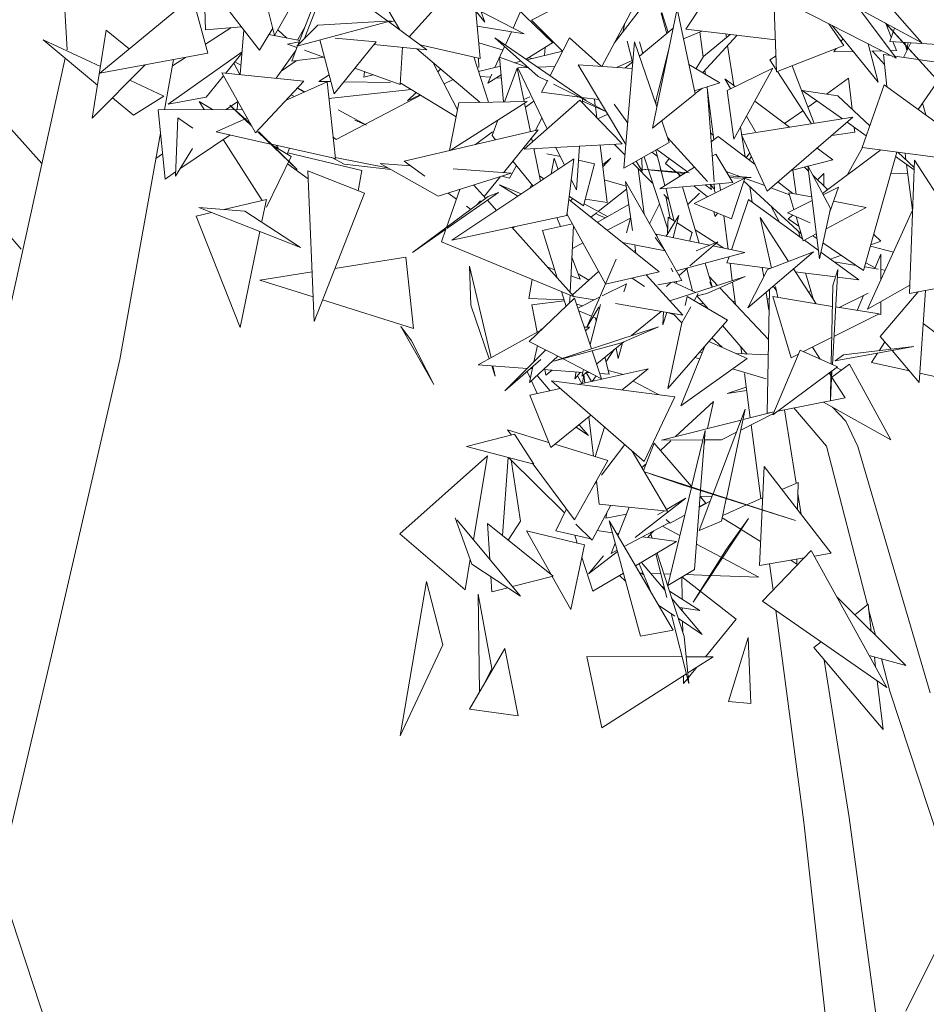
# Model space of a CAD drawing. Header units: metres. Extents: x -14.5 to 19.7, y -19.1 to 4.
# Tile 174 of 218: x 17.975 to 18.265, y 2.326 to 2.641. Entities that reach past the tile are written whole.
import ezdxf

# ---------------------------------------------------------------- set-up
doc = ezdxf.new("R2010")
doc.units = ezdxf.units.M
doc.layers.add('G-IMPT', color=7, linetype='Continuous', lineweight=5)
doc.layers.add('L-PLNT', color=7, linetype='Continuous', lineweight=5, true_color=0x005900)

# ---------------------------------------------------------------- blocks, each defined once
blk = doc.blocks.new('ÁRVORES ORNAMENTAIS - Pequeno e Médio Porte - Ipê-roxo-2976198-A')
at = {"layer": 'G-IMPT', "color": 253, "true_color": 0xaaaaaa}
for p, q in [((7.51541, 2.63102), (7.51204, 2.69234)), ((7.74235, 2.62396), (7.74086, 2.66451)), ((7.76252, 2.66313), (7.78885, 2.63321)), ((7.66399, 2.64054), (7.70589, 2.66242)), ((7.68647, 2.62571), (7.70589, 2.66242)), ((7.559, 2.65838), (7.55972, 2.63743)), ((7.57638, 2.65679), (7.5818, 2.63555)), ((7.71332, 2.63762), (7.72633, 2.65712)), ((7.59738, 2.65002), (7.59141, 2.63494)), ((7.60261, 2.65148), (7.61797, 2.64023)), ((7.6218, 2.63743), (7.61298, 2.65255)), ((7.63925, 2.65109), (7.62484, 2.63521)), ((7.65229, 2.65118), (7.67075, 2.63326)), ((7.55552, 2.64801), (7.52592, 2.6236)), ((7.55552, 2.64801), (7.56042, 2.62994)), ((7.56241, 2.64975), (7.57698, 2.63088)), ((7.58958, 2.6493), (7.5818, 2.63555)), ((7.59566, 2.649), (7.58926, 2.63253)), ((7.64902, 2.63981), (7.64615, 2.64781)), ((7.76254, 2.64749), (7.78885, 2.63321)), ((7.64902, 2.63981), (7.64367, 2.64644)), ((7.70099, 2.64675), (7.69043, 2.63319)), ((7.70268, 2.60598), (7.71056, 2.6441)), ((7.71631, 2.61699), (7.71056, 2.6441)), ((7.74863, 2.64466), (7.78064, 2.62834)), ((7.76889, 2.64405), (7.78064, 2.62834)), ((7.64758, 2.62829), (7.64617, 2.64334)), ((7.64779, 2.64324), (7.66159, 2.63616)), ((7.66049, 2.64322), (7.65807, 2.63797)), ((7.67389, 2.63059), (7.66399, 2.64054)), ((7.70724, 2.63622), (7.7054, 2.64276)), ((7.70764, 2.63655), (7.70562, 2.64293)), ((7.56778, 2.63806), (7.55965, 2.63278)), ((7.57123, 2.63833), (7.55972, 2.63743)), ((7.57075, 2.62312), (7.57196, 2.63739)), ((7.57698, 2.63088), (7.58118, 2.63798)), ((7.58573, 2.63475), (7.58286, 2.63742)), ((7.58893, 2.6322), (7.61907, 2.6403)), ((7.58893, 2.6322), (7.59562, 2.63894)), ((7.58913, 2.63409), (7.59159, 2.63853)), ((7.59562, 2.63894), (7.61907, 2.6403)), ((7.6182, 2.64006), (7.63052, 2.63105)), ((7.62013, 2.64029), (7.61841, 2.63991)), ((7.64661, 2.63861), (7.66159, 2.63616)), ((7.6938, 2.63956), (7.69314, 2.63667)), ((7.70928, 2.63791), (7.69845, 2.62896)), ((7.71332, 2.63762), (7.74197, 2.63425)), ((7.76384, 2.63236), (7.75907, 2.63933)), ((7.77483, 2.62069), (7.76014, 2.63879)), ((7.79545, 2.61953), (7.77716, 2.63953)), ((7.77716, 2.63953), (7.77772, 2.63898)), ((7.77732, 2.63947), (7.77902, 2.63503)), ((7.79545, 2.61953), (7.77772, 2.63898)), ((7.77853, 2.63371), (7.7801, 2.63796)), ((7.52791, 2.63727), (7.52348, 2.60916)), ((7.52791, 2.63727), (7.53531, 2.63135)), ((7.58981, 2.63395), (7.57994, 2.63589)), ((7.61429, 2.63362), (7.60117, 2.6347)), ((7.66612, 2.6225), (7.65219, 2.63489)), ((7.65219, 2.63489), (7.68149, 2.61487)), ((7.65754, 2.63682), (7.65559, 2.63257)), ((7.67609, 2.63489), (7.6699, 2.6228)), ((7.67609, 2.63489), (7.68637, 2.62571)), ((7.71841, 2.63702), (7.71259, 2.63454)), ((7.71886, 2.62865), (7.7178, 2.63676)), ((7.71874, 2.62376), (7.72971, 2.63569)), ((7.71902, 2.62891), (7.72755, 2.63595)), ((7.72629, 2.63491), (7.7261, 2.63612)), ((7.76358, 2.63456), (7.76295, 2.63366)), ((7.52608, 2.62568), (7.50781, 2.63421)), ((7.52515, 2.61975), (7.50781, 2.63421)), ((7.58969, 2.63362), (7.58596, 2.63281)), ((7.58895, 2.63174), (7.58596, 2.63281)), ((7.58916, 2.63226), (7.58725, 2.62735)), ((7.59627, 2.63417), (7.60088, 2.61696)), ((7.61429, 2.63362), (7.60088, 2.61696)), ((7.61358, 2.63274), (7.63052, 2.63105)), ((7.62273, 2.63183), (7.62194, 2.61996)), ((7.64756, 2.6142), (7.62733, 2.63137)), ((7.64758, 2.62829), (7.6283, 2.63267)), ((7.65485, 2.63096), (7.64712, 2.63323)), ((7.65536, 2.63208), (7.65227, 2.62537)), ((7.67102, 2.63347), (7.66225, 2.62802)), ((7.66815, 2.62922), (7.66828, 2.63176)), ((7.67036, 2.63414), (7.67075, 2.63326)), ((7.69354, 2.59315), (7.69685, 2.63357)), ((7.69629, 2.62718), (7.69455, 2.6338)), ((7.70408, 2.61275), (7.69685, 2.63357)), ((7.69955, 2.62987), (7.69846, 2.63354)), ((7.70357, 2.61421), (7.70792, 2.63137)), ((7.72869, 2.61958), (7.72669, 2.6324)), ((7.76384, 2.63236), (7.74235, 2.62396)), ((7.7614, 2.6314), (7.76069, 2.63037)), ((7.77483, 2.62069), (7.77166, 2.63292)), ((7.77853, 2.63371), (7.80106, 2.63223)), ((7.77955, 2.63364), (7.78065, 2.63079)), ((7.78298, 2.62862), (7.78527, 2.63327)), ((7.78338, 2.63339), (7.78405, 2.63088)), ((7.78441, 2.63333), (7.78405, 2.63088)), ((7.49538, 2.54048), (7.51482, 2.62836)), ((7.56042, 2.62994), (7.52592, 2.6236)), ((7.57137, 2.63041), (7.54773, 2.61362)), ((7.55324, 2.62862), (7.54913, 2.62595)), ((7.57133, 2.62996), (7.56618, 2.62359)), ((7.58859, 2.6308), (7.58231, 2.62193)), ((7.58725, 2.62735), (7.59767, 2.62863)), ((7.59776, 2.62859), (7.59135, 2.63088)), ((7.64555, 2.62875), (7.65021, 2.61426)), ((7.647, 2.62842), (7.64711, 2.62537)), ((7.66274, 2.62535), (7.65375, 2.62864)), ((7.65497, 2.61436), (7.65375, 2.62864)), ((7.6625, 2.62785), (7.67387, 2.63061)), ((7.66412, 2.62824), (7.66347, 2.62843)), ((7.71902, 2.62891), (7.71659, 2.62503)), ((7.74021, 2.6278), (7.74216, 2.62909)), ((7.76687, 2.6305), (7.76069, 2.63037)), ((7.77602, 2.63069), (7.77281, 2.63063)), ((7.773, 2.63063), (7.77684, 2.6263)), ((7.77659, 2.62952), (7.77899, 2.62918)), ((7.77659, 2.62952), (7.7776, 2.61925)), ((7.78065, 2.63079), (7.77883, 2.63075)), ((7.78013, 2.62902), (7.79764, 2.62653)), ((7.54044, 2.62627), (7.52348, 2.60916)), ((7.54661, 2.61186), (7.54948, 2.62793)), ((7.57064, 2.62313), (7.56875, 2.62677)), ((7.571, 2.62608), (7.5691, 2.6272)), ((7.58865, 2.62752), (7.58394, 2.62424)), ((7.62194, 2.61996), (7.60746, 2.62513)), ((7.64029, 2.61187), (7.63242, 2.62705)), ((7.63494, 2.62491), (7.634, 2.62401)), ((7.64704, 2.62411), (7.654, 2.62579)), ((7.65534, 2.61437), (7.6594, 2.6252)), ((7.65853, 2.62689), (7.66062, 2.62739)), ((7.6616, 2.61451), (7.6594, 2.6252)), ((7.65962, 2.62523), (7.66291, 2.62536)), ((7.65962, 2.62523), (7.66897, 2.60572)), ((7.66597, 2.62548), (7.67138, 2.62569)), ((7.67884, 2.62619), (7.69615, 2.6251)), ((7.67884, 2.62619), (7.69417, 2.6008)), ((7.69619, 2.62756), (7.69116, 2.62542)), ((7.69633, 2.62721), (7.69395, 2.62524)), ((7.71432, 2.62638), (7.72421, 2.6205)), ((7.72649, 2.61807), (7.74116, 2.62511)), ((7.72864, 2.60247), (7.74116, 2.62511)), ((7.74021, 2.6278), (7.74233, 2.62454)), ((7.7473, 2.62589), (7.75434, 2.6075)), ((7.79764, 2.62653), (7.78762, 2.61197)), ((7.56549, 2.62274), (7.55992, 2.61586)), ((7.59114, 2.62102), (7.56494, 2.62372)), ((7.5757, 2.6045), (7.56494, 2.62372)), ((7.59925, 2.62304), (7.59591, 2.62094)), ((7.61028, 2.62226), (7.61052, 2.62404)), ((7.61028, 2.62226), (7.61333, 2.62304)), ((7.65083, 2.62225), (7.64755, 2.62254)), ((7.6513, 2.62326), (7.64998, 2.62038)), ((7.65423, 2.62303), (7.64998, 2.62038)), ((7.65433, 2.62194), (7.65271, 2.62208)), ((7.66612, 2.6225), (7.66901, 2.62107)), ((7.71956, 2.62327), (7.7194, 2.62447)), ((7.72762, 2.61861), (7.72583, 2.62172)), ((7.72583, 2.62172), (7.72906, 2.6193)), ((7.74264, 2.62407), (7.75351, 2.60737)), ((7.76537, 2.62191), (7.75826, 2.61688)), ((7.76652, 2.61201), (7.76537, 2.62191)), ((7.54641, 2.61618), (7.53549, 2.62128)), ((7.59114, 2.62102), (7.5757, 2.6045)), ((7.59856, 2.62076), (7.58531, 2.61479)), ((7.58904, 2.61878), (7.59121, 2.61745)), ((7.58912, 2.61886), (7.59149, 2.61757)), ((7.59983, 2.62088), (7.59591, 2.62094)), ((7.60122, 2.59631), (7.59856, 2.62076)), ((7.61886, 2.62062), (7.60399, 2.62083)), ((7.62198, 2.6205), (7.63985, 2.60958)), ((7.63598, 2.62018), (7.63891, 2.62155)), ((7.66916, 2.62136), (7.66715, 2.61744)), ((7.67104, 2.62006), (7.68149, 2.61487)), ((7.71611, 2.61793), (7.72421, 2.6205)), ((7.71631, 2.61705), (7.7186, 2.61872)), ((7.72016, 2.61922), (7.72235, 2.58886)), ((7.7697, 2.59984), (7.77679, 2.61984)), ((7.81206, 2.59421), (7.77679, 2.61984)), ((7.53661, 2.61018), (7.52998, 2.61571)), ((7.54641, 2.61618), (7.53661, 2.61018)), ((7.54773, 2.61362), (7.55992, 2.61586)), ((7.58789, 2.61616), (7.58705, 2.61665)), ((7.59913, 2.61548), (7.62552, 2.61834)), ((7.60149, 2.60238), (7.62855, 2.61649)), ((7.62708, 2.61739), (7.62433, 2.61475)), ((7.62433, 2.61475), (7.62833, 2.61662)), ((7.66347, 2.616), (7.66146, 2.61519)), ((7.66715, 2.61744), (7.6794, 2.61591)), ((7.6801, 2.61582), (7.68551, 2.61514)), ((7.68023, 2.61413), (7.68032, 2.61545)), ((7.71631, 2.61699), (7.70268, 2.60598)), ((7.7223, 2.60227), (7.72025, 2.61798)), ((7.72649, 2.61807), (7.72864, 2.60247)), ((7.75051, 2.61804), (7.76339, 2.60893)), ((7.75051, 2.61804), (7.76191, 2.61633)), ((7.77215, 2.60674), (7.76191, 2.61633)), ((7.56196, 2.61193), (7.55762, 2.61453)), ((7.55762, 2.61453), (7.55928, 2.61192)), ((7.57002, 2.61455), (7.56629, 2.61195)), ((7.57411, 2.60734), (7.56748, 2.61334)), ((7.56748, 2.61334), (7.5745, 2.60663)), ((7.5698, 2.61196), (7.57003, 2.61463)), ((7.64071, 2.61406), (7.63776, 2.59883)), ((7.66254, 2.61453), (7.63799, 2.59888)), ((7.64071, 2.61406), (7.66254, 2.61453)), ((7.67947, 2.61493), (7.66164, 2.5993)), ((7.6636, 2.60482), (7.66171, 2.614)), ((7.66199, 2.61264), (7.66469, 2.61465)), ((7.69291, 2.60092), (7.67947, 2.61493)), ((7.68026, 2.6146), (7.68768, 2.61135)), ((7.68031, 2.61532), (7.68768, 2.61135)), ((7.68434, 2.61315), (7.68408, 2.61532)), ((7.68481, 2.60936), (7.68439, 2.61279)), ((7.69473, 2.60763), (7.69037, 2.61366)), ((7.70365, 2.61397), (7.70438, 2.6142)), ((7.73535, 2.61459), (7.74645, 2.60627)), ((7.75521, 2.61471), (7.75235, 2.61269)), ((7.79008, 2.61019), (7.78897, 2.61395)), ((7.5445, 2.61185), (7.57152, 2.61197)), ((7.54674, 2.58971), (7.5445, 2.61185)), ((7.55007, 2.5906), (7.55087, 2.60933)), ((7.55087, 2.60933), (7.55569, 2.60594)), ((7.57304, 2.60925), (7.57234, 2.60894)), ((7.60214, 2.6118), (7.61114, 2.60693)), ((7.66729, 2.60922), (7.6651, 2.60517)), ((7.68834, 2.61044), (7.68516, 2.60899)), ((7.7311, 2.60386), (7.76673, 2.60945)), ((7.73556, 2.60479), (7.73269, 2.60979)), ((7.73938, 2.58589), (7.76673, 2.60945)), ((7.75077, 2.61157), (7.74491, 2.60742)), ((7.57217, 2.60886), (7.56308, 2.60476)), ((7.60742, 2.6085), (7.61114, 2.60693)), ((7.65133, 2.60368), (7.65316, 2.60855)), ((7.70801, 2.60142), (7.70561, 2.60834)), ((7.73225, 2.59679), (7.73077, 2.6063)), ((7.76489, 2.60787), (7.77101, 2.60354)), ((7.76737, 2.60467), (7.76719, 2.60624)), ((7.49742, 2.60578), (7.50737, 2.59468)), ((7.53232, 2.53205), (7.54526, 2.60434)), ((7.55153, 2.59297), (7.56744, 2.60379)), ((7.5805, 2.6009), (7.56308, 2.60476)), ((7.57643, 2.60479), (7.58898, 2.5928)), ((7.57676, 2.60479), (7.58898, 2.5928)), ((7.60046, 2.60324), (7.60149, 2.60238)), ((7.62322, 2.59546), (7.66611, 2.6054)), ((7.646, 2.60074), (7.65145, 2.60479)), ((7.65133, 2.60368), (7.65249, 2.60225)), ((7.66611, 2.6054), (7.65496, 2.59174)), ((7.66426, 2.6016), (7.66401, 2.60283)), ((7.70745, 2.60305), (7.72025, 2.58897)), ((7.72122, 2.60449), (7.72212, 2.60367)), ((7.72366, 2.60333), (7.72143, 2.60159)), ((7.72366, 2.60333), (7.73549, 2.59433)), ((7.7311, 2.60386), (7.73938, 2.58589)), ((7.76737, 2.60467), (7.76, 2.60365)), ((7.56536, 2.60238), (7.5778, 2.58288)), ((7.60122, 2.59631), (7.58079, 2.60084)), ((7.58704, 2.59694), (7.58122, 2.60041)), ((7.58301, 2.59934), (7.58242, 2.60048)), ((7.69291, 2.60092), (7.66164, 2.5993)), ((7.67179, 2.59983), (7.67451, 2.59415)), ((7.6783, 2.58623), (7.67927, 2.60021)), ((7.68812, 2.58227), (7.68588, 2.60056)), ((7.69388, 2.59735), (7.69049, 2.60079)), ((7.69354, 2.59315), (7.70801, 2.60142)), ((7.75532, 2.59962), (7.76034, 2.59586)), ((7.76506, 2.59112), (7.76981, 2.59983)), ((7.7697, 2.59984), (7.81206, 2.59421)), ((7.54593, 2.59776), (7.54382, 2.5963)), ((7.55007, 2.5906), (7.55555, 2.59951)), ((7.58704, 2.59694), (7.57915, 2.58076)), ((7.5866, 2.59955), (7.58582, 2.59767)), ((7.60971, 2.59246), (7.586, 2.59811)), ((7.60405, 2.59451), (7.60006, 2.59657)), ((7.61793, 2.59333), (7.60119, 2.59659)), ((7.66684, 2.58905), (7.6647, 2.59946)), ((7.66557, 2.59951), (7.66475, 2.59923)), ((7.67319, 2.5969), (7.66883, 2.59781)), ((7.69996, 2.59682), (7.70752, 2.57369)), ((7.70248, 2.59826), (7.70419, 2.59704)), ((7.70541, 2.59238), (7.70369, 2.59895)), ((7.70407, 2.59917), (7.71349, 2.59226)), ((7.72176, 2.59698), (7.72293, 2.5977)), ((7.72831, 2.58863), (7.72293, 2.5977)), ((7.7326, 2.59653), (7.73374, 2.59813)), ((7.73361, 2.59576), (7.7343, 2.59691)), ((7.75703, 2.58515), (7.77574, 2.59904)), ((7.78083, 2.59836), (7.77019, 2.56046)), ((7.78042, 2.59689), (7.78635, 2.59269)), ((7.78638, 2.59339), (7.78112, 2.59832)), ((7.7837, 2.5959), (7.78342, 2.59802)), ((7.59254, 2.58977), (7.58589, 2.59459)), ((7.61898, 2.59273), (7.60405, 2.59451)), ((7.63406, 2.5842), (7.61558, 2.59466)), ((7.61558, 2.59466), (7.62532, 2.59394)), ((7.62322, 2.59546), (7.62984, 2.59066)), ((7.67751, 2.59614), (7.63852, 2.57023)), ((7.65911, 2.59408), (7.6569, 2.58999)), ((7.65799, 2.59546), (7.66447, 2.58747)), ((7.67119, 2.59635), (7.67028, 2.59134)), ((7.67248, 2.5928), (7.67119, 2.59635)), ((7.67751, 2.59614), (7.67524, 2.57805)), ((7.68416, 2.59463), (7.67896, 2.59571)), ((7.68062, 2.58112), (7.68416, 2.59463)), ((7.68665, 2.59426), (7.68935, 2.59638)), ((7.68673, 2.59362), (7.68935, 2.59638)), ((7.7027, 2.58844), (7.69642, 2.59479)), ((7.69744, 2.59538), (7.69933, 2.59225)), ((7.6992, 2.59639), (7.69933, 2.59225)), ((7.70514, 2.5934), (7.70534, 2.59238)), ((7.70678, 2.5947), (7.708, 2.59629)), ((7.70678, 2.5947), (7.71017, 2.59203)), ((7.71337, 2.59179), (7.71613, 2.5935)), ((7.747, 2.59245), (7.76034, 2.59586)), ((7.7525, 2.59232), (7.75125, 2.59354)), ((7.75964, 2.58029), (7.75229, 2.59397)), ((7.75604, 2.56423), (7.75229, 2.59397)), ((7.78584, 2.57972), (7.7839, 2.59442)), ((7.78647, 2.5957), (7.78482, 2.55316)), ((7.81085, 2.55805), (7.78647, 2.5957)), ((7.48051, 2.59064), (7.50071, 2.56729)), ((7.54674, 2.58971), (7.5501, 2.59199)), ((7.61052, 2.58519), (7.59243, 2.59233)), ((7.59243, 2.59233), (7.59442, 2.54421)), ((7.60847, 2.586), (7.60971, 2.59246)), ((7.63406, 2.5842), (7.65743, 2.59155)), ((7.63889, 2.59293), (7.65743, 2.59155)), ((7.6539, 2.59044), (7.64878, 2.58417)), ((7.65442, 2.5906), (7.6569, 2.58999)), ((7.66794, 2.58978), (7.66649, 2.59077)), ((7.69812, 2.59307), (7.69998, 2.5785)), ((7.71435, 2.59172), (7.69919, 2.59284)), ((7.69919, 2.59284), (7.71296, 2.59154)), ((7.70499, 2.58662), (7.71333, 2.59177)), ((7.70665, 2.58764), (7.70544, 2.59225)), ((7.71049, 2.59177), (7.71174, 2.59079)), ((7.71127, 2.5905), (7.71101, 2.59136)), ((7.73063, 2.59051), (7.72625, 2.59212)), ((7.73424, 2.59025), (7.72704, 2.59078)), ((7.72739, 2.59018), (7.7298, 2.58995)), ((7.73424, 2.59025), (7.7298, 2.58995)), ((7.74863, 2.58492), (7.74753, 2.59256)), ((7.75865, 2.58635), (7.75392, 2.59094)), ((7.75751, 2.59146), (7.75542, 2.58949)), ((7.75751, 2.59146), (7.75749, 2.58748)), ((7.78427, 2.59161), (7.77886, 2.59134)), ((7.64552, 2.5878), (7.64935, 2.58354)), ((7.6596, 2.58424), (7.6537, 2.58785)), ((7.6537, 2.58785), (7.66066, 2.58495)), ((7.66339, 2.58676), (7.66405, 2.58799)), ((7.67669, 2.5896), (7.6783, 2.58623)), ((7.68724, 2.5895), (7.69424, 2.58739)), ((7.70634, 2.56735), (7.69401, 2.58898)), ((7.69629, 2.57326), (7.69401, 2.58898)), ((7.70499, 2.58662), (7.72831, 2.58863)), ((7.71759, 2.56925), (7.71224, 2.58724)), ((7.71584, 2.58755), (7.72028, 2.58405)), ((7.73219, 2.59004), (7.71595, 2.58187)), ((7.71949, 2.58787), (7.72149, 2.58641)), ((7.72113, 2.58801), (7.72252, 2.58648)), ((7.72126, 2.58786), (7.72149, 2.58641)), ((7.7224, 2.58812), (7.72252, 2.58648)), ((7.72441, 2.58612), (7.72413, 2.58827)), ((7.73219, 2.59004), (7.72791, 2.57699)), ((7.73859, 2.58761), (7.73181, 2.59009)), ((7.75018, 2.57221), (7.73186, 2.58903)), ((7.73451, 2.58238), (7.73374, 2.58731)), ((7.74276, 2.5888), (7.74758, 2.58512)), ((7.76217, 2.58714), (7.75751, 2.58479)), ((7.76217, 2.58714), (7.75941, 2.57923)), ((7.61052, 2.58519), (7.59442, 2.54421)), ((7.65013, 2.58411), (7.62592, 2.56627)), ((7.64106, 2.5864), (7.63675, 2.57425)), ((7.65344, 2.58543), (7.63685, 2.57388)), ((7.63733, 2.58523), (7.63997, 2.58331)), ((7.65344, 2.58543), (7.65013, 2.58411)), ((7.68062, 2.58112), (7.67602, 2.58426)), ((7.68528, 2.57936), (7.69437, 2.58651)), ((7.70779, 2.58328), (7.7063, 2.58479)), ((7.70963, 2.57628), (7.70688, 2.58678)), ((7.70692, 2.58416), (7.70827, 2.57715)), ((7.71394, 2.58153), (7.71765, 2.58517)), ((7.72269, 2.58526), (7.72239, 2.58662)), ((7.7465, 2.58472), (7.74055, 2.58689)), ((7.75355, 2.58398), (7.74631, 2.58536)), ((7.7479, 2.57995), (7.74631, 2.58536)), ((7.57918, 2.58321), (7.56555, 2.57999)), ((7.57918, 2.58321), (7.57774, 2.57622)), ((7.64314, 2.58101), (7.64454, 2.57999)), ((7.64761, 2.58274), (7.64663, 2.58154)), ((7.64988, 2.58295), (7.65279, 2.57971)), ((7.67589, 2.58319), (7.70476, 2.56003)), ((7.67645, 2.58274), (7.67716, 2.58349)), ((7.6808, 2.58179), (7.68827, 2.57775)), ((7.68118, 2.58327), (7.68812, 2.58227)), ((7.68499, 2.57588), (7.69508, 2.58162)), ((7.70487, 2.5818), (7.70173, 2.57545)), ((7.71595, 2.58187), (7.72791, 2.57699)), ((7.7279, 2.5671), (7.73337, 2.58321)), ((7.75065, 2.57063), (7.73337, 2.58321)), ((7.74061, 2.58099), (7.74329, 2.57598)), ((7.75369, 2.58286), (7.74582, 2.5789)), ((7.77102, 2.58066), (7.7606, 2.58264)), ((7.56159, 2.57905), (7.55668, 2.57789)), ((7.57075, 2.5423), (7.55668, 2.57789)), ((7.57229, 2.57944), (7.55758, 2.58064)), ((7.55758, 2.58064), (7.59007, 2.56783)), ((7.57229, 2.57944), (7.59007, 2.56783)), ((7.63852, 2.57023), (7.67524, 2.57805)), ((7.68759, 2.55623), (7.67531, 2.57859)), ((7.68295, 2.57753), (7.68491, 2.57907)), ((7.68449, 2.57874), (7.68523, 2.57829)), ((7.68523, 2.57829), (7.68751, 2.57732)), ((7.71112, 2.57805), (7.70705, 2.57146)), ((7.71112, 2.57805), (7.70932, 2.57098)), ((7.72275, 2.57772), (7.72228, 2.57929)), ((7.72275, 2.57772), (7.72341, 2.57882)), ((7.72686, 2.56732), (7.72547, 2.57798)), ((7.74582, 2.5789), (7.75304, 2.57577)), ((7.74604, 2.57699), (7.74758, 2.57814)), ((7.75085, 2.56995), (7.74856, 2.57771)), ((7.75964, 2.58029), (7.75604, 2.56423)), ((7.77102, 2.58066), (7.7582, 2.57385)), ((7.7714, 2.54809), (7.78585, 2.57974)), ((7.65884, 2.57456), (7.65787, 2.57406)), ((7.6675, 2.5733), (7.67709, 2.57535)), ((7.6721, 2.57738), (7.67319, 2.57452)), ((7.67741, 2.57476), (7.67633, 2.55355)), ((7.68815, 2.57335), (7.69559, 2.57725)), ((7.69433, 2.5725), (7.69559, 2.57725)), ((7.70745, 2.57248), (7.70771, 2.57751)), ((7.70958, 2.57631), (7.70771, 2.57751)), ((7.71534, 2.57263), (7.71052, 2.57571)), ((7.7462, 2.56338), (7.73705, 2.57746)), ((7.73705, 2.57746), (7.74067, 2.56127)), ((7.74604, 2.57699), (7.74947, 2.57464)), ((7.57707, 2.57295), (7.57075, 2.5423)), ((7.63654, 2.57366), (7.62592, 2.56627)), ((7.63655, 2.57368), (7.63512, 2.56966)), ((7.65766, 2.5743), (7.67765, 2.55207)), ((7.6675, 2.5733), (7.67219, 2.55814)), ((7.70463, 2.57035), (7.70386, 2.57212)), ((7.70386, 2.57212), (7.72087, 2.56857)), ((7.71534, 2.57263), (7.71448, 2.56991)), ((7.71635, 2.57344), (7.72276, 2.56936)), ((7.74939, 2.57294), (7.74987, 2.57119)), ((7.75504, 2.57217), (7.75085, 2.56995)), ((7.75393, 2.57159), (7.75522, 2.5707)), ((7.77565, 2.56983), (7.77343, 2.57199)), ((7.67765, 2.55207), (7.63512, 2.56966)), ((7.67704, 2.56754), (7.68041, 2.5693)), ((7.69308, 2.5694), (7.70676, 2.56682)), ((7.69735, 2.56597), (7.69696, 2.56867)), ((7.70346, 2.57104), (7.70676, 2.56682)), ((7.71464, 2.56194), (7.72356, 2.56969)), ((7.71662, 2.56681), (7.72356, 2.56969)), ((7.722, 2.56833), (7.73224, 2.5662)), ((7.723, 2.5692), (7.72552, 2.5676)), ((7.75569, 2.56695), (7.75127, 2.57017)), ((7.75719, 2.56936), (7.77019, 2.56046)), ((7.77237, 2.56823), (7.77972, 2.56631)), ((7.77565, 2.56983), (7.77251, 2.56871)), ((7.69722, 2.56689), (7.69643, 2.56671)), ((7.71206, 2.55733), (7.70663, 2.56685)), ((7.71035, 2.56033), (7.73224, 2.5662)), ((7.73313, 2.54854), (7.7542, 2.56644)), ((7.73942, 2.56079), (7.7542, 2.56644)), ((7.76869, 2.55749), (7.75651, 2.56636)), ((7.76306, 2.56534), (7.7596, 2.56411)), ((7.77379, 2.56111), (7.77573, 2.56571)), ((7.77572, 2.55755), (7.77573, 2.56571)), ((7.62381, 2.56472), (7.60107, 2.56116)), ((7.62381, 2.56472), (7.62623, 2.54197)), ((7.6769, 2.5647), (7.67955, 2.55768)), ((7.691, 2.56411), (7.68162, 2.54242)), ((7.72172, 2.55541), (7.71952, 2.56279)), ((7.72648, 2.56291), (7.72713, 2.56483)), ((7.72648, 2.56291), (7.74032, 2.56113)), ((7.72818, 2.5572), (7.72745, 2.56279)), ((7.76779, 2.5621), (7.76075, 2.56327)), ((7.77391, 2.56138), (7.7709, 2.56298)), ((7.59376, 2.56001), (7.57712, 2.5574)), ((7.64418, 2.56182), (7.64456, 2.54941)), ((7.64418, 2.56182), (7.65101, 2.53256)), ((7.67141, 2.56068), (7.66917, 2.5615)), ((7.67955, 2.55768), (7.67659, 2.55877)), ((7.67709, 2.55269), (7.68542, 2.56018)), ((7.68229, 2.55737), (7.6789, 2.55941)), ((7.68766, 2.5561), (7.70476, 2.56003)), ((7.71232, 2.54621), (7.70064, 2.55908)), ((7.70917, 2.56001), (7.70864, 2.56122)), ((7.71116, 2.55891), (7.71387, 2.56127)), ((7.71546, 2.55403), (7.71362, 2.56105)), ((7.73313, 2.54854), (7.73942, 2.56079)), ((7.73824, 2.55849), (7.73778, 2.56146)), ((7.75498, 2.54988), (7.74777, 2.56097)), ((7.74833, 2.56011), (7.76115, 2.55846)), ((7.75416, 2.55115), (7.75155, 2.55969)), ((7.76189, 2.56081), (7.76019, 2.53047)), ((7.7603, 2.55574), (7.76189, 2.56081)), ((7.77484, 2.56094), (7.77053, 2.56165)), ((7.77684, 2.5606), (7.77572, 2.56079)), ((7.59409, 2.55207), (7.57712, 2.5574)), ((7.66418, 2.55764), (7.66308, 2.55158)), ((7.69431, 2.55626), (7.68656, 2.55235)), ((7.69431, 2.55626), (7.69344, 2.55369)), ((7.69614, 2.55805), (7.70009, 2.55541)), ((7.71206, 2.55733), (7.70432, 2.55595)), ((7.70713, 2.55541), (7.70864, 2.55672)), ((7.73234, 2.55855), (7.70821, 2.55074)), ((7.71651, 2.55343), (7.70911, 2.55681)), ((7.7104, 2.55704), (7.71017, 2.55632)), ((7.73234, 2.55855), (7.72007, 2.55318)), ((7.72348, 2.55568), (7.72079, 2.55853)), ((7.72098, 2.55688), (7.72155, 2.55541)), ((7.72916, 2.54967), (7.72824, 2.55675)), ((7.7603, 2.55574), (7.75978, 2.53065)), ((7.76176, 2.55838), (7.76869, 2.55749)), ((7.78492, 2.5558), (7.7714, 2.54809)), ((7.81085, 2.55805), (7.78482, 2.55316)), ((7.67355, 2.55377), (7.67502, 2.54901)), ((7.67628, 2.55264), (7.67615, 2.55008)), ((7.71598, 2.55084), (7.71724, 2.55309)), ((7.71684, 2.55237), (7.72007, 2.55318)), ((7.73974, 2.53848), (7.72416, 2.55497)), ((7.73991, 2.54784), (7.73905, 2.55332)), ((7.74003, 2.5544), (7.73932, 2.51484)), ((7.74231, 2.55397), (7.74138, 2.55541)), ((7.74199, 2.55541), (7.74278, 2.55186)), ((7.75275, 2.55332), (7.75324, 2.55416)), ((7.76233, 2.54868), (7.77167, 2.55328)), ((7.76813, 2.54773), (7.77016, 2.55254)), ((7.78763, 2.55369), (7.7755, 2.53942)), ((7.78999, 2.55413), (7.78796, 2.52468)), ((7.62623, 2.54197), (7.59713, 2.55112)), ((7.64456, 2.54941), (7.65047, 2.53226)), ((7.67437, 2.55111), (7.66308, 2.55158)), ((7.66326, 2.5378), (7.67776, 2.55162)), ((7.66405, 2.54955), (7.67445, 2.55084)), ((7.66578, 2.54081), (7.66405, 2.54955)), ((7.67753, 2.5522), (7.68404, 2.55108)), ((7.68319, 2.53546), (7.67776, 2.55162)), ((7.68034, 2.54922), (7.67839, 2.54973)), ((7.68574, 2.55194), (7.67882, 2.54846)), ((7.68606, 2.5496), (7.68271, 2.53687)), ((7.69086, 2.54991), (7.71232, 2.54621)), ((7.71375, 2.55214), (7.71315, 2.54927)), ((7.72663, 2.54461), (7.71375, 2.55214)), ((7.7205, 2.54819), (7.71689, 2.55238)), ((7.71775, 2.5498), (7.71903, 2.54989)), ((7.72829, 2.55059), (7.72904, 2.55064)), ((7.73935, 2.55142), (7.73997, 2.55146)), ((7.747, 2.53261), (7.7411, 2.55214)), ((7.76016, 2.54903), (7.7411, 2.55214)), ((7.7757, 2.54642), (7.7757, 2.55055)), ((7.67912, 2.54755), (7.68311, 2.54587)), ((7.68162, 2.54242), (7.68549, 2.54876)), ((7.69591, 2.53966), (7.70542, 2.5474)), ((7.70599, 2.54312), (7.70619, 2.54727)), ((7.70724, 2.54709), (7.70599, 2.54312)), ((7.70938, 2.5464), (7.70744, 2.54705)), ((7.71203, 2.54378), (7.70914, 2.54676)), ((7.71203, 2.54378), (7.71487, 2.54885)), ((7.76069, 2.53942), (7.77512, 2.54659)), ((7.77512, 2.54659), (7.76122, 2.54886)), ((7.77494, 2.54651), (7.7757, 2.54642)), ((7.6836, 2.54567), (7.68489, 2.54513)), ((7.68444, 2.54531), (7.68468, 2.54433)), ((7.72663, 2.54461), (7.70757, 2.52282)), ((7.71199, 2.54378), (7.70757, 2.52282)), ((7.81983, 2.52051), (7.78926, 2.54355)), ((7.63273, 2.52406), (7.62218, 2.54256)), ((7.62218, 2.54256), (7.62559, 2.53799)), ((7.66692, 2.54144), (7.64695, 2.53029)), ((7.66701, 2.54189), (7.66688, 2.54125)), ((7.70455, 2.54251), (7.67113, 2.53148)), ((7.68087, 2.54235), (7.6825, 2.54241)), ((7.68124, 2.54125), (7.6825, 2.54241)), ((7.70455, 2.54251), (7.69271, 2.53733)), ((7.73294, 2.53379), (7.7251, 2.54287)), ((7.63273, 2.52406), (7.62559, 2.53799)), ((7.66326, 2.5378), (7.67383, 2.53237)), ((7.67113, 2.53148), (7.69271, 2.53733)), ((7.68481, 2.53062), (7.69346, 2.53766)), ((7.69308, 2.53735), (7.69167, 2.53236)), ((7.72068, 2.53781), (7.73291, 2.5324)), ((7.72493, 2.53593), (7.72167, 2.53894)), ((7.75093, 2.53456), (7.75996, 2.53905)), ((7.77515, 2.53486), (7.77684, 2.53752)), ((7.77896, 2.53532), (7.7755, 2.53942)), ((7.65538, 2.52199), (7.66853, 2.53509)), ((7.66585, 2.53647), (7.66473, 2.53131)), ((7.68639, 2.52591), (7.68341, 2.53481)), ((7.68779, 2.53139), (7.69043, 2.53519)), ((7.691, 2.53566), (7.69167, 2.53236)), ((7.71935, 2.53629), (7.71169, 2.51723)), ((7.71855, 2.53431), (7.71764, 2.53434)), ((7.73965, 2.53355), (7.72948, 2.53391)), ((7.73123, 2.53385), (7.73093, 2.53611)), ((7.74985, 2.53504), (7.74117, 2.51432)), ((7.747, 2.53261), (7.74931, 2.53375)), ((7.74985, 2.53504), (7.76184, 2.52974)), ((7.75629, 2.53219), (7.75384, 2.53601)), ((7.76113, 2.5316), (7.78627, 2.5362)), ((7.7638, 2.53349), (7.78627, 2.5362)), ((7.77275, 2.53109), (7.77465, 2.53407)), ((7.78796, 2.52468), (7.77929, 2.53492)), ((7.51041, 2.43746), (7.53232, 2.53205)), ((7.65538, 2.52199), (7.66697, 2.532)), ((7.66331, 2.52472), (7.6724, 2.5331)), ((7.67404, 2.53226), (7.68639, 2.52591)), ((7.68746, 2.53277), (7.68876, 2.52734)), ((7.71169, 2.51723), (7.73291, 2.5324)), ((7.71621, 2.5327), (7.71772, 2.53224)), ((7.76569, 2.5305), (7.76002, 2.52637)), ((7.76113, 2.5316), (7.7638, 2.53349)), ((7.77893, 2.50633), (7.76569, 2.5305)), ((7.77275, 2.53109), (7.78483, 2.52838)), ((7.6626, 2.52919), (7.64695, 2.53029)), ((7.65125, 2.52999), (7.65238, 2.52671)), ((7.65162, 2.52996), (7.65238, 2.52671)), ((7.66359, 2.52601), (7.66261, 2.52824)), ((7.6644, 2.52978), (7.66331, 2.52472)), ((7.66425, 2.52907), (7.66363, 2.52912)), ((7.68036, 2.52793), (7.66776, 2.52882)), ((7.66851, 2.52708), (7.66817, 2.52879)), ((7.66851, 2.52708), (7.67056, 2.52863)), ((7.67827, 2.52808), (7.6778, 2.52583)), ((7.67967, 2.52798), (7.6778, 2.52583)), ((7.67916, 2.52411), (7.70129, 2.52903)), ((7.68061, 2.52888), (7.68005, 2.52673)), ((7.68005, 2.52673), (7.68189, 2.52823)), ((7.68068, 2.52724), (7.68024, 2.52435)), ((7.68068, 2.52724), (7.681, 2.52452)), ((7.6828, 2.52776), (7.68143, 2.52786)), ((7.68316, 2.525), (7.68149, 2.52785)), ((7.68876, 2.52734), (7.68585, 2.52755)), ((7.68849, 2.52847), (7.69335, 2.52726)), ((7.69299, 2.52233), (7.70129, 2.52903)), ((7.72827, 2.52908), (7.73905, 2.52584)), ((7.73358, 2.5158), (7.73204, 2.52761)), ((7.74117, 2.51432), (7.76184, 2.52974)), ((7.7597, 2.52687), (7.75915, 2.52773)), ((7.76007, 2.52842), (7.75954, 2.51893)), ((7.75973, 2.52817), (7.75954, 2.51893)), ((7.76149, 2.52948), (7.76309, 2.5286)), ((7.78816, 2.52763), (7.81983, 2.52051)), ((7.66572, 2.52113), (7.66391, 2.52527)), ((7.66572, 2.52694), (7.6699, 2.52206)), ((7.69997, 2.49946), (7.67035, 2.52525)), ((7.70985, 2.52014), (7.67035, 2.52525)), ((7.67869, 2.52686), (7.68009, 2.52432)), ((7.68338, 2.52505), (7.68462, 2.52683)), ((7.70458, 2.52083), (7.69646, 2.52513)), ((7.76424, 2.5198), (7.75996, 2.52646)), ((7.66338, 2.52061), (7.67318, 2.52279)), ((7.73262, 2.52315), (7.72653, 2.52119)), ((7.73276, 2.52211), (7.72653, 2.52119)), ((7.67011, 2.50386), (7.66338, 2.52061)), ((7.69997, 2.49946), (7.70985, 2.52014)), ((7.71004, 2.50741), (7.72215, 2.5186)), ((7.72215, 2.5186), (7.72028, 2.50998)), ((7.76424, 2.5198), (7.74279, 2.51553)), ((7.77893, 2.50633), (7.75732, 2.51842)), ((7.73235, 2.51613), (7.72205, 2.48908)), ((7.72629, 2.48771), (7.73235, 2.51613)), ((7.74137, 2.5148), (7.73093, 2.50947)), ((7.74066, 2.51511), (7.73165, 2.51284)), ((7.7339, 2.51341), (7.73358, 2.5158)), ((7.74157, 2.51529), (7.73932, 2.51484)), ((7.74862, 2.49252), (7.7449, 2.51595)), ((7.75836, 2.50435), (7.74784, 2.51654)), ((7.76448, 2.51231), (7.76026, 2.51678)), ((7.67011, 2.50386), (7.68298, 2.51425)), ((7.68228, 2.51369), (7.68377, 2.50113)), ((7.73104, 2.51269), (7.70555, 2.50628)), ((7.76448, 2.51231), (7.76832, 2.50419)), ((7.66943, 2.50555), (7.65633, 2.5096)), ((7.65633, 2.5096), (7.65759, 2.50789)), ((7.67823, 2.51041), (7.68214, 2.50777)), ((7.6792, 2.5112), (7.68214, 2.50777)), ((7.68428, 2.50097), (7.68734, 2.51046)), ((7.71515, 2.49131), (7.71952, 2.50935)), ((7.71952, 2.50935), (7.71806, 2.49037)), ((7.72954, 2.50876), (7.72478, 2.50633)), ((7.73734, 2.48757), (7.7342, 2.51114)), ((7.65855, 2.50814), (7.64322, 2.50423)), ((7.65855, 2.50814), (7.66466, 2.49853)), ((7.69981, 2.49657), (7.70322, 2.50527)), ((7.71517, 2.49139), (7.70322, 2.50527)), ((7.70522, 2.50295), (7.70854, 2.50602)), ((7.70555, 2.50628), (7.71878, 2.50631)), ((7.71942, 2.50602), (7.71917, 2.50486)), ((7.71928, 2.50631), (7.72478, 2.50633)), ((7.64322, 2.50423), (7.66466, 2.49853)), ((7.68832, 2.49973), (7.67144, 2.50493)), ((7.69376, 2.50487), (7.6863, 2.49508)), ((7.70741, 2.4836), (7.69619, 2.50275)), ((7.77143, 2.45364), (7.75836, 2.50435)), ((7.7915, 2.4255), (7.76832, 2.50419)), ((7.62188, 2.47633), (7.64985, 2.50129)), ((7.64985, 2.50129), (7.64538, 2.47449)), ((7.65647, 2.5007), (7.65472, 2.47575)), ((7.67451, 2.48305), (7.65671, 2.50064)), ((7.65743, 2.49992), (7.66046, 2.48033)), ((7.68832, 2.49973), (7.67773, 2.48078)), ((7.66452, 2.49856), (7.67773, 2.48078)), ((7.69929, 2.49747), (7.70066, 2.49873)), ((7.71163, 2.49222), (7.70043, 2.49606)), ((7.74844, 2.48056), (7.70043, 2.49606)), ((7.73689, 2.46619), (7.73835, 2.4978)), ((7.73835, 2.4978), (7.75981, 2.47008)), ((7.68473, 2.49302), (7.68413, 2.49223)), ((7.6847, 2.49325), (7.68559, 2.48581)), ((7.7492, 2.49277), (7.74401, 2.49049)), ((7.7492, 2.49277), (7.74907, 2.48395)), ((7.70751, 2.45976), (7.7151, 2.49112)), ((7.71163, 2.49222), (7.74844, 2.48056)), ((7.71805, 2.49018), (7.71612, 2.46495)), ((7.6971, 2.47509), (7.71333, 2.48767)), ((7.71333, 2.48767), (7.70713, 2.48408)), ((7.72199, 2.48894), (7.71757, 2.47734)), ((7.71764, 2.48482), (7.72115, 2.48674)), ((7.7179, 2.48822), (7.72178, 2.48838)), ((7.71974, 2.48608), (7.7179, 2.48822)), ((7.72473, 2.48038), (7.72626, 2.48758)), ((7.73789, 2.48781), (7.73285, 2.48559)), ((7.75022, 2.48247), (7.74915, 2.48924)), ((7.67177, 2.47727), (7.67511, 2.48431)), ((7.68337, 2.4743), (7.68932, 2.48543)), ((7.70741, 2.4836), (7.68559, 2.48581)), ((7.69162, 2.47565), (7.69521, 2.48483)), ((7.70646, 2.48369), (7.70422, 2.4824)), ((7.71974, 2.48608), (7.71765, 2.48498)), ((7.73272, 2.48554), (7.72511, 2.4822)), ((7.64492, 2.46662), (7.63954, 2.48148)), ((7.6401, 2.4808), (7.66049, 2.4564)), ((7.65649, 2.47433), (7.66046, 2.48033)), ((7.68805, 2.48306), (7.68777, 2.48136)), ((7.68777, 2.48136), (7.69434, 2.48261)), ((7.70932, 2.44554), (7.68875, 2.48052)), ((7.68875, 2.48052), (7.69887, 2.44359)), ((7.70702, 2.48089), (7.70834, 2.47974)), ((7.70834, 2.47974), (7.71281, 2.48219)), ((7.7334, 2.48124), (7.71564, 2.45444)), ((7.72473, 2.48038), (7.71757, 2.47734)), ((7.72496, 2.48148), (7.7309, 2.47779)), ((7.7334, 2.48124), (7.72629, 2.47145)), ((7.64988, 2.47962), (7.6709, 2.4628)), ((7.64988, 2.47962), (7.65063, 2.4682)), ((7.66238, 2.47724), (7.67021, 2.46334)), ((7.66238, 2.47724), (7.68088, 2.47277)), ((7.68296, 2.47471), (7.67177, 2.47727)), ((7.68337, 2.4743), (7.67819, 2.47941)), ((7.6898, 2.47668), (7.685, 2.47735)), ((7.70812, 2.47993), (7.69361, 2.47225)), ((7.70311, 2.47728), (7.70126, 2.47539)), ((7.70589, 2.47875), (7.71141, 2.47583)), ((7.73106, 2.4777), (7.73725, 2.47385)), ((7.62188, 2.47633), (7.6427, 2.45843)), ((7.67861, 2.47332), (7.67777, 2.4759)), ((7.69191, 2.47639), (7.69111, 2.4765)), ((7.69724, 2.46609), (7.71034, 2.47383)), ((7.71034, 2.47383), (7.69946, 2.47534)), ((7.70197, 2.47667), (7.70241, 2.47493)), ((7.70256, 2.47491), (7.70199, 2.47668)), ((7.67652, 2.45216), (7.68088, 2.47277)), ((7.68217, 2.46351), (7.69144, 2.4707)), ((7.68941, 2.47003), (7.69072, 2.47335)), ((7.69135, 2.47105), (7.68941, 2.47003)), ((7.71564, 2.45444), (7.72629, 2.47145)), ((7.71674, 2.47301), (7.72464, 2.46882)), ((7.73787, 2.45479), (7.75346, 2.47096)), ((7.77756, 2.42724), (7.75346, 2.47096)), ((7.64433, 2.46824), (7.6427, 2.45843)), ((7.68358, 2.45802), (7.68006, 2.46888)), ((7.68217, 2.46351), (7.68697, 2.46924)), ((7.7037, 2.46991), (7.70727, 2.45601)), ((7.71282, 2.44352), (7.70412, 2.47016)), ((7.72504, 2.46861), (7.73665, 2.46247)), ((7.73689, 2.46619), (7.75119, 2.46861)), ((7.74686, 2.46788), (7.74882, 2.46666)), ((7.74885, 2.46822), (7.74882, 2.46666)), ((7.75445, 2.46917), (7.75981, 2.47008)), ((7.64492, 2.46662), (7.66049, 2.4564)), ((7.70211, 2.45781), (7.69839, 2.46677)), ((7.6991, 2.46719), (7.70671, 2.45818)), ((7.70751, 2.45976), (7.71612, 2.46495)), ((7.74124, 2.45829), (7.74012, 2.46673)), ((7.651, 2.46263), (7.65132, 2.45779)), ((7.6709, 2.4628), (7.65792, 2.45948)), ((7.67057, 2.46271), (7.67652, 2.45216)), ((7.68358, 2.45802), (7.69334, 2.46379)), ((7.69408, 2.46109), (7.69207, 2.46304)), ((7.69964, 2.46375), (7.69859, 2.46379)), ((7.69901, 2.46378), (7.69986, 2.46323)), ((7.70533, 2.46356), (7.70208, 2.46367)), ((7.70841, 2.46345), (7.70628, 2.46352)), ((7.71202, 2.46248), (7.71214, 2.45538)), ((7.71209, 2.46252), (7.72937, 2.449)), ((7.721, 2.46301), (7.71335, 2.46328)), ((7.73665, 2.46247), (7.72132, 2.463)), ((7.63037, 2.46108), (7.6219, 2.41171)), ((7.63037, 2.46108), (7.63565, 2.44081)), ((7.65639, 2.45909), (7.65132, 2.45779)), ((7.70548, 2.45964), (7.7065, 2.45898)), ((7.64692, 2.45701), (7.64736, 2.42579)), ((7.64692, 2.45701), (7.65129, 2.43329)), ((7.7081, 2.45796), (7.7178, 2.45176)), ((7.70886, 2.45563), (7.71858, 2.44412)), ((7.76169, 2.45604), (7.78367, 2.43424)), ((7.70462, 2.45353), (7.70982, 2.45002)), ((7.71125, 2.4528), (7.7178, 2.45176)), ((7.71218, 2.45265), (7.7122, 2.45168)), ((7.73787, 2.45479), (7.77756, 2.42724)), ((7.75111, 2.3842), (7.7421, 2.45185)), ((7.76737, 2.4504), (7.7716, 2.45378)), ((7.77264, 2.44518), (7.7716, 2.45378)), ((7.77394, 2.44389), (7.77178, 2.45227)), ((7.70859, 2.45085), (7.71432, 2.42851)), ((7.71094, 2.44927), (7.71858, 2.44412)), ((7.71957, 2.43703), (7.72937, 2.449)), ((7.70932, 2.44554), (7.69887, 2.44359)), ((7.71226, 2.4482), (7.71231, 2.44509)), ((7.71282, 2.44352), (7.71432, 2.42851)), ((7.73323, 2.44318), (7.72693, 2.42269)), ((7.73323, 2.44318), (7.73406, 2.42208)), ((7.6219, 2.41171), (7.63565, 2.44081)), ((7.64414, 2.42029), (7.65548, 2.43968)), ((7.65973, 2.41815), (7.65548, 2.43968)), ((7.75427, 2.43993), (7.7566, 2.44179)), ((7.75427, 2.43993), (7.77641, 2.41379)), ((7.48825, 2.34355), (7.51041, 2.43746)), ((7.68648, 2.41435), (7.68163, 2.43713)), ((7.71213, 2.43705), (7.68163, 2.43713)), ((7.72205, 2.43703), (7.71347, 2.43705)), ((7.71398, 2.43188), (7.72205, 2.43703)), ((7.76561, 2.38569), (7.75761, 2.43598)), ((7.78367, 2.43424), (7.77192, 2.43747)), ((7.77402, 2.43367), (7.77362, 2.43701)), ((7.77856, 2.42599), (7.77588, 2.43639)), ((7.64848, 2.42772), (7.65129, 2.43329)), ((7.71413, 2.43039), (7.71684, 2.4337)), ((7.68648, 2.41435), (7.71353, 2.43159)), ((7.71254, 2.43096), (7.71258, 2.42849)), ((7.71258, 2.42849), (7.71391, 2.43012)), ((7.77641, 2.41379), (7.77454, 2.42934)), ((7.77856, 2.42599), (7.80697, 2.33976)), ((7.65973, 2.41815), (7.64414, 2.42029)), ((7.72693, 2.42269), (7.73406, 2.42208)), ((7.76561, 2.38569), (7.77928, 2.28468)), ((7.75111, 2.3842), (7.76439, 2.26315)), ((7.54468, 2.21033), (7.49323, 2.3666)), ((7.78364, 2.32377), (7.80061, 2.35786))]:
    blk.add_line(p, q, dxfattribs=at)

msp = doc.modelspace()

# ---------------------------------------------------------------- block references
at = {"layer": 'L-PLNT', "color": 253, "true_color": 0xaaaaaa}
msp.add_blockref('ÁRVORES ORNAMENTAIS - Pequeno e Médio Porte - Ipê-roxo-2976198-A', (10.47483, 0), dxfattribs=at)

doc.saveas('drawing.dxf')
